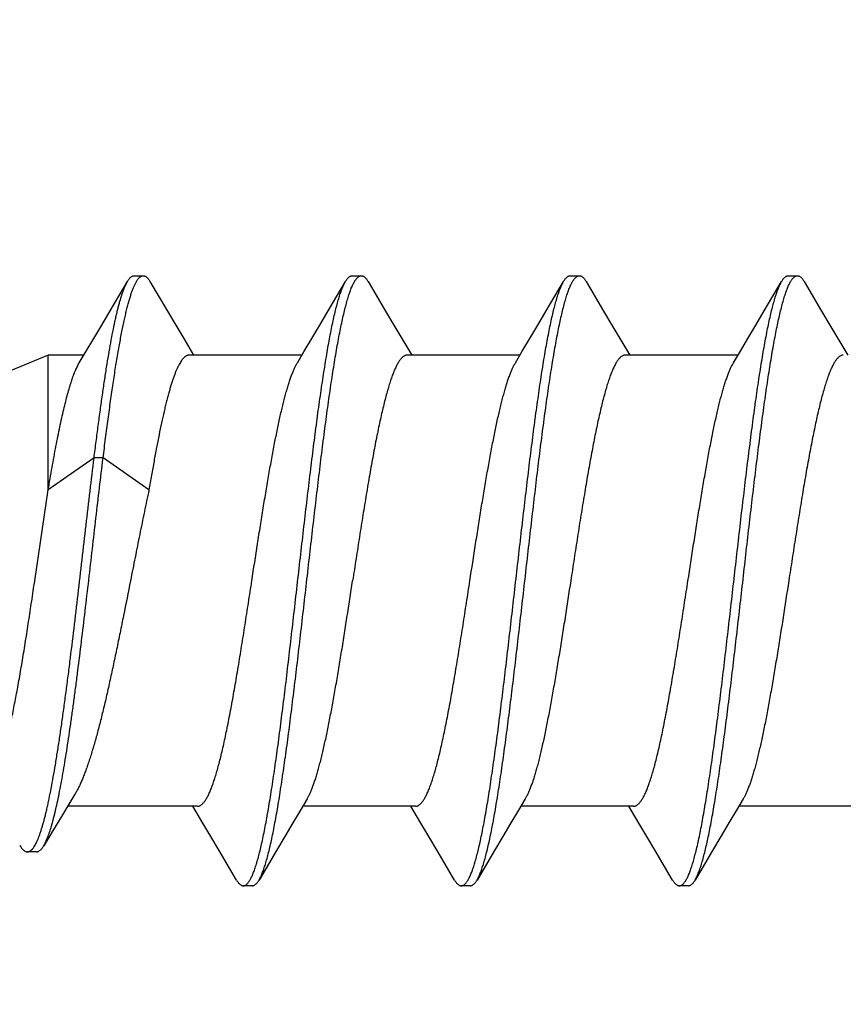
# Model space of a CAD drawing. Header units: feet. Extents: x -114 to 1432, y 355 to 669.
# Tile 103 of 197: x 1246.525 to 1247.037, y 463.925 to 464.537. Entities that reach past the tile are written whole.
import ezdxf

# ---------------------------------------------------------------- set-up
doc = ezdxf.new("R2010")
doc.units = ezdxf.units.FT
doc.header["$MEASUREMENT"] = 0
doc.layers.add('-HARDWARE', color=7, linetype='Continuous')
doc.layers.add('G-ANNO-DIM', color=2, linetype='Continuous')
doc.styles.add('Arial', font='arial.ttf')
doc.dimstyles.new('MS-16A', dxfattribs={"dimscale": 13, "dimtxt": 0.18, "dimasz": 0.18, "dimexe": 0.125, "dimexo": 0.0625, "dimgap": 0.03125, "dimtad": 1, "dimdec": 3, "dimzin": 3, "dimdsep": 46, "dimlunit": 4, "dimtxsty": 'Arial', "dimcen": 0.03125, "dimclrd": 2, "dimclre": 2, "dimclrt": 7, "dimadec": 1, "dimazin": 0, "dimtfac": 1, "dimtdec": 3, "dimtofl": 0, "dimtmove": 0, "dimatfit": 3, "dimfxl": 1, "dimtolj": 1, "dimtzin": 0, "dimarcsym": 0})

# ---------------------------------------------------------------- blocks, each defined once
blk = doc.blocks.new('*D636')
at = {"layer": 'Defpoints', "color": 0, "transparency": 16777216}
for p in [(1248.54362, 504.18809), (1239.0406, 456.18809), (1248.54362, 456.18809)]:
    blk.add_point(p, dxfattribs=at)
at = {"layer": 'G-ANNO-DIM', "color": 2, "lineweight": -2, "transparency": 16777216}
for p, q in [((1247.73112, 504.18809), (1237.4156, 504.18809)), ((1239.0406, 501.84809), (1239.0406, 458.52809)), ((1247.73112, 456.18809), (1237.4156, 456.18809))]:
    blk.add_line(p, q, dxfattribs=at)
at = {"layer": 'G-ANNO-DIM', "color": 2, "transparency": 16777216}
for points in [[(1238.6506, 501.84809), (1239.4306, 501.84809), (1239.0406, 504.18809)], [(1238.6506, 458.52809), (1239.4306, 458.52809), (1239.0406, 456.18809)]]:
    blk.add_solid(points, dxfattribs=at)
at = {"layer": 'G-ANNO-DIM', "color": 7, "transparency": 16777216, "insert": (1237.43961, 480.18809), "char_height": 2.34, "attachment_point": 5, "rotation": 90, "style": 'Arial'}
blk.add_mtext('\\A1;4\'-0"', dxfattribs=at)
blk = doc.blocks.new('2.5IN_LAGSCREW')
at = {"layer": '-HARDWARE', "color": 7}
for p, q in [((1220.07354, 512.07626), (1220.06792, 512.07626)), ((1220.08855, 512.05435), (1220.07773, 512.07268)), ((1220.20913, 512.07626), (1220.20351, 512.07626)), ((1220.22413, 512.05435), (1220.21332, 512.07268)), ((1220.34472, 512.07626), (1220.3391, 512.07626)), ((1220.35972, 512.05435), (1220.34891, 512.07268)), ((1220.48031, 512.07626), (1220.47469, 512.07626)), ((1220.49531, 512.05435), (1220.4845, 512.07268)), ((1220.04276, 512.03719), (1220.03659, 512.02684)), ((1220.17835, 512.03719), (1220.17218, 512.02684)), ((1220.31394, 512.03719), (1220.30777, 512.02684)), ((1220.44953, 512.03719), (1220.44336, 512.02684)), ((1220.10487, 512.02684), (1220.17498, 512.02684)), ((1220.24046, 512.02684), (1220.31057, 512.02684)), ((1220.37605, 512.02684), (1220.44616, 512.02684)), ((1220.51164, 512.02684), (1220.5338, 512.02684)), ((1220.5338, 512.02684), (1220.5983, 512.00012)), ((1220.5338, 511.94298), (1220.5338, 512.02684)), ((1220.47112, 511.94298), (1220.49965, 511.96288)), ((1220.49965, 511.96288), (1220.50527, 511.96288)), ((1220.50527, 511.96288), (1220.5338, 511.94298)), ((1220.54215, 511.8865), (1220.5338, 511.94298)), ((1220.03428, 511.74617), (1220.10439, 511.74617)), ((1220.16648, 511.73578), (1220.17266, 511.74617)), ((1220.16987, 511.74617), (1220.23998, 511.74617)), ((1220.30207, 511.73578), (1220.30825, 511.74617)), ((1220.30546, 511.74617), (1220.37557, 511.74617)), ((1220.43766, 511.73578), (1220.44384, 511.74617)), ((1220.44105, 511.74617), (1220.52176, 511.74617)), ((1220.12069, 511.71869), (1220.13152, 511.70032)), ((1220.25628, 511.71869), (1220.26711, 511.70032)), ((1220.39187, 511.71869), (1220.4027, 511.70032)), ((1220.54111, 511.71784), (1220.54672, 511.71784)), ((1220.13572, 511.69674), (1220.14133, 511.69674)), ((1220.27131, 511.69674), (1220.27692, 511.69674)), ((1220.4069, 511.69674), (1220.41251, 511.69674))]:
    blk.add_line(p, q, dxfattribs=at)
for points in [[(1220.06373, 512.07268), (1220.0529, 512.05431), (1220.04771, 512.04555), (1220.04276, 512.03719)], [(1220.19932, 512.07268), (1220.18849, 512.05431), (1220.1833, 512.04555), (1220.17835, 512.03719)], [(1220.33491, 512.07268), (1220.32408, 512.05431), (1220.31889, 512.04555), (1220.31394, 512.03719)], [(1220.4705, 512.07268), (1220.45967, 512.05431), (1220.45448, 512.04555), (1220.44953, 512.03719)], [(1220.10769, 512.02211), (1220.10341, 512.02927), (1220.09869, 512.03723), (1220.09373, 512.04558), (1220.08855, 512.05435)], [(1220.24328, 512.02211), (1220.239, 512.02927), (1220.23428, 512.03723), (1220.22932, 512.04558), (1220.22413, 512.05435)], [(1220.37887, 512.02211), (1220.37459, 512.02927), (1220.36986, 512.03723), (1220.36491, 512.04558), (1220.35972, 512.05435)], [(1220.51446, 512.02211), (1220.51018, 512.02927), (1220.50545, 512.03723), (1220.5005, 512.04558), (1220.49531, 512.05435)], [(1220.51713, 511.75377), (1220.52033, 511.74852), (1220.5256, 511.73984), (1220.53109, 511.73075), (1220.53657, 511.72162)], [(1220.10157, 511.75089), (1220.10582, 511.74376), (1220.11055, 511.73581), (1220.11551, 511.72745), (1220.12069, 511.71869)], [(1220.23716, 511.75089), (1220.24141, 511.74376), (1220.24614, 511.73581), (1220.2511, 511.72745), (1220.25628, 511.71869)], [(1220.37275, 511.75089), (1220.377, 511.74376), (1220.38173, 511.73581), (1220.38669, 511.72745), (1220.39187, 511.71869)], [(1220.14553, 511.70032), (1220.15634, 511.71866), (1220.16152, 511.72742), (1220.16648, 511.73578)], [(1220.28112, 511.70032), (1220.29193, 511.71866), (1220.29711, 511.72742), (1220.30207, 511.73578)], [(1220.41671, 511.70032), (1220.42752, 511.71866), (1220.4327, 511.72742), (1220.43766, 511.73578)]]:
    blk.add_lwpolyline(points, dxfattribs=at)
for points, knots in [([(1220.06792, 512.07626), (1220.06784, 512.07626), (1220.06766, 512.07625), (1220.0674, 512.07621), (1220.06713, 512.07614), (1220.06678, 512.076), (1220.06633, 512.07576), (1220.0658, 512.07536), (1220.06527, 512.07485), (1220.06475, 512.07423), (1220.06423, 512.0735), (1220.06389, 512.07297), (1220.06373, 512.07268)], [0, 0, 0, 0, 0.045699, 0.091915, 0.13915, 0.18787, 0.29134, 0.405275, 0.531793, 0.672418, 0.828231, 1, 1, 1, 1]), ([(1220.13152, 511.70032), (1220.13135, 511.70062), (1220.13101, 511.70124), (1220.13051, 511.70223), (1220.13001, 511.70332), (1220.12952, 511.70451), (1220.12902, 511.70579), (1220.12853, 511.70717), (1220.12803, 511.70865), (1220.12753, 511.71021), (1220.12704, 511.71188), (1220.12636, 511.71427), (1220.12552, 511.7175), (1220.12453, 511.72164), (1220.12354, 511.72612), (1220.12255, 511.73095), (1220.12156, 511.73611), (1220.12057, 511.74159), (1220.11957, 511.74737), (1220.11858, 511.75345), (1220.11759, 511.75981), (1220.1166, 511.76644), (1220.11525, 511.77578), (1220.11358, 511.788), (1220.1116, 511.80328), (1220.10963, 511.81927), (1220.10765, 511.83582), (1220.10567, 511.8528), (1220.10302, 511.87588), (1220.1004, 511.89906), (1220.09775, 511.92212), (1220.09577, 511.93906), (1220.0938, 511.95555), (1220.09182, 511.97147), (1220.09015, 511.98429), (1220.08881, 511.99416), (1220.08782, 512.00124), (1220.08682, 512.00806), (1220.08583, 512.01463), (1220.08484, 512.02093), (1220.08385, 512.02695), (1220.08286, 512.03266), (1220.08187, 512.03807), (1220.08088, 512.04316), (1220.07988, 512.04791), (1220.07889, 512.05232), (1220.0779, 512.05638), (1220.07706, 512.05954), (1220.07638, 512.06188), (1220.07589, 512.0635), (1220.07539, 512.06503), (1220.0749, 512.06646), (1220.0744, 512.0678), (1220.0739, 512.06904), (1220.07341, 512.07018), (1220.07291, 512.07123), (1220.07242, 512.07218), (1220.07192, 512.07303), (1220.07143, 512.07378), (1220.07093, 512.07444), (1220.07043, 512.07499), (1220.06994, 512.07545), (1220.06944, 512.07581), (1220.06894, 512.07607), (1220.06843, 512.07622), (1220.06809, 512.07626), (1220.06792, 512.07626)], [0, 0, 0, 0, 0.002665, 0.005556, 0.008677, 0.012029, 0.015615, 0.019435, 0.023489, 0.027776, 0.032297, 0.037049, 0.047241, 0.05834, 0.070327, 0.083182, 0.09688, 0.111395, 0.126699, 0.142762, 0.159551, 0.177033, 0.195172, 0.233269, 0.273528, 0.315616, 0.359183, 0.403864, 0.449287, 0.540835, 0.586194, 0.630769, 0.674188, 0.716089, 0.756123, 0.775336, 0.793959, 0.811954, 0.829284, 0.845914, 0.86181, 0.87694, 0.891275, 0.904787, 0.917449, 0.92924, 0.940138, 0.950126, 0.954774, 0.959191, 0.963374, 0.967323, 0.971039, 0.97452, 0.977769, 0.980787, 0.983576, 0.986141, 0.988487, 0.990622, 0.992557, 0.994308, 0.995894, 0.997345, 0.998699, 1, 1, 1, 1]), ([(1220.07773, 512.07268), (1220.07757, 512.07297), (1220.07724, 512.0735), (1220.07671, 512.07423), (1220.07619, 512.07485), (1220.07566, 512.07536), (1220.07514, 512.07576), (1220.07469, 512.076), (1220.07433, 512.07614), (1220.07407, 512.07621), (1220.0738, 512.07625), (1220.07363, 512.07626), (1220.07354, 512.07626)], [0, 0, 0, 0, 0.171767, 0.327582, 0.468206, 0.594725, 0.708661, 0.812129, 0.86085, 0.908085, 0.954301, 1, 1, 1, 1]), ([(1220.14133, 511.69674), (1220.14117, 511.69674), (1220.14083, 511.69678), (1220.14032, 511.69694), (1220.13982, 511.69719), (1220.13932, 511.69755), (1220.13882, 511.69801), (1220.13833, 511.69856), (1220.13783, 511.69922), (1220.13734, 511.69997), (1220.13684, 511.70082), (1220.13634, 511.70177), (1220.13585, 511.70282), (1220.13535, 511.70397), (1220.13486, 511.70521), (1220.13436, 511.70654), (1220.13387, 511.70798), (1220.13337, 511.7095), (1220.13287, 511.71112), (1220.1322, 511.71346), (1220.13135, 511.71662), (1220.13036, 511.72068), (1220.12937, 511.72509), (1220.12838, 511.72985), (1220.12739, 511.73493), (1220.1264, 511.74034), (1220.12541, 511.74606), (1220.12442, 511.75207), (1220.12343, 511.75837), (1220.12243, 511.76494), (1220.12144, 511.77177), (1220.12045, 511.77884), (1220.11911, 511.78871), (1220.11744, 511.80154), (1220.11546, 511.81745), (1220.11348, 511.83395), (1220.1115, 511.85089), (1220.10886, 511.87395), (1220.10623, 511.89712), (1220.10359, 511.9202), (1220.10161, 511.93718), (1220.09963, 511.95374), (1220.09765, 511.96972), (1220.09568, 511.985), (1220.094, 511.99723), (1220.09266, 512.00656), (1220.09167, 512.01319), (1220.09068, 512.01955), (1220.08968, 512.02563), (1220.08869, 512.03141), (1220.0877, 512.03689), (1220.08671, 512.04205), (1220.08572, 512.04688), (1220.08473, 512.05137), (1220.08374, 512.05551), (1220.0829, 512.05873), (1220.08222, 512.06113), (1220.08172, 512.06279), (1220.08123, 512.06436), (1220.08073, 512.06583), (1220.08023, 512.06721), (1220.07974, 512.06849), (1220.07924, 512.06968), (1220.07875, 512.07077), (1220.07825, 512.07177), (1220.07791, 512.07239), (1220.07773, 512.07268)], [0, 0, 0, 0, 0.001301, 0.002655, 0.004106, 0.005692, 0.007443, 0.009378, 0.011513, 0.013859, 0.016424, 0.019213, 0.022231, 0.02548, 0.028961, 0.032677, 0.036626, 0.040809, 0.045226, 0.049874, 0.059862, 0.07076, 0.082551, 0.095213, 0.108725, 0.12306, 0.13819, 0.154086, 0.170716, 0.188046, 0.206041, 0.224664, 0.243877, 0.283911, 0.325812, 0.369231, 0.413806, 0.459165, 0.550713, 0.596136, 0.640817, 0.684384, 0.726472, 0.766731, 0.804828, 0.822967, 0.840449, 0.857238, 0.873301, 0.888605, 0.90312, 0.916818, 0.929673, 0.94166, 0.952759, 0.962951, 0.967703, 0.972224, 0.976511, 0.980565, 0.984385, 0.987971, 0.991323, 0.994444, 0.997335, 1, 1, 1, 1]), ([(1220.20351, 512.07626), (1220.20343, 512.07626), (1220.20325, 512.07625), (1220.20299, 512.07621), (1220.20272, 512.07614), (1220.20236, 512.076), (1220.20191, 512.07576), (1220.20139, 512.07536), (1220.20086, 512.07485), (1220.20034, 512.07423), (1220.19982, 512.0735), (1220.19948, 512.07297), (1220.19932, 512.07268)], [0, 0, 0, 0, 0.045699, 0.091915, 0.13915, 0.187871, 0.29134, 0.405275, 0.531794, 0.672418, 0.828232, 1, 1, 1, 1]), ([(1220.26711, 511.70032), (1220.26694, 511.70062), (1220.26659, 511.70124), (1220.2661, 511.70223), (1220.2656, 511.70332), (1220.26511, 511.70451), (1220.26461, 511.70579), (1220.26412, 511.70717), (1220.26362, 511.70865), (1220.26312, 511.71021), (1220.26263, 511.71188), (1220.26195, 511.71427), (1220.26111, 511.7175), (1220.26012, 511.72164), (1220.25913, 511.72612), (1220.25814, 511.73095), (1220.25715, 511.73611), (1220.25615, 511.74159), (1220.25516, 511.74737), (1220.25417, 511.75345), (1220.25318, 511.75981), (1220.25219, 511.76644), (1220.25084, 511.77578), (1220.24917, 511.788), (1220.24719, 511.80328), (1220.24522, 511.81927), (1220.24324, 511.83582), (1220.24126, 511.8528), (1220.23861, 511.87588), (1220.23599, 511.89906), (1220.23334, 511.92212), (1220.23136, 511.93906), (1220.22939, 511.95555), (1220.22741, 511.97147), (1220.22574, 511.98429), (1220.2244, 511.99416), (1220.22341, 512.00124), (1220.22241, 512.00806), (1220.22142, 512.01463), (1220.22043, 512.02093), (1220.21944, 512.02695), (1220.21845, 512.03266), (1220.21746, 512.03807), (1220.21646, 512.04316), (1220.21547, 512.04791), (1220.21448, 512.05232), (1220.21349, 512.05638), (1220.21265, 512.05954), (1220.21197, 512.06188), (1220.21148, 512.0635), (1220.21098, 512.06503), (1220.21049, 512.06646), (1220.20999, 512.0678), (1220.20949, 512.06904), (1220.209, 512.07018), (1220.2085, 512.07123), (1220.20801, 512.07218), (1220.20751, 512.07303), (1220.20702, 512.07378), (1220.20652, 512.07444), (1220.20602, 512.07499), (1220.20553, 512.07545), (1220.20503, 512.07581), (1220.20453, 512.07607), (1220.20402, 512.07622), (1220.20368, 512.07626), (1220.20351, 512.07626)], [0, 0, 0, 0, 0.002665, 0.005556, 0.008677, 0.012029, 0.015615, 0.019435, 0.023489, 0.027776, 0.032297, 0.037049, 0.047241, 0.05834, 0.070327, 0.083182, 0.09688, 0.111395, 0.126699, 0.142762, 0.159551, 0.177033, 0.195172, 0.233269, 0.273528, 0.315616, 0.359183, 0.403864, 0.449287, 0.540835, 0.586194, 0.630769, 0.674188, 0.716089, 0.756123, 0.775336, 0.793959, 0.811954, 0.829284, 0.845914, 0.86181, 0.87694, 0.891275, 0.904787, 0.917449, 0.92924, 0.940138, 0.950126, 0.954774, 0.959191, 0.963374, 0.967323, 0.971039, 0.97452, 0.977769, 0.980787, 0.983576, 0.986141, 0.988487, 0.990622, 0.992557, 0.994308, 0.995894, 0.997345, 0.998699, 1, 1, 1, 1]), ([(1220.21332, 512.07268), (1220.21316, 512.07297), (1220.21283, 512.0735), (1220.2123, 512.07423), (1220.21178, 512.07485), (1220.21125, 512.07536), (1220.21073, 512.07576), (1220.21028, 512.076), (1220.20992, 512.07614), (1220.20966, 512.07621), (1220.20939, 512.07625), (1220.20922, 512.07626), (1220.20913, 512.07626)], [0, 0, 0, 0, 0.171768, 0.327582, 0.468207, 0.594726, 0.70866, 0.81213, 0.86085, 0.908085, 0.954301, 1, 1, 1, 1]), ([(1220.27692, 511.69674), (1220.27676, 511.69674), (1220.27642, 511.69678), (1220.27591, 511.69694), (1220.27541, 511.69719), (1220.27491, 511.69755), (1220.27441, 511.69801), (1220.27392, 511.69856), (1220.27342, 511.69922), (1220.27293, 511.69997), (1220.27243, 511.70082), (1220.27193, 511.70177), (1220.27144, 511.70282), (1220.27094, 511.70397), (1220.27045, 511.70521), (1220.26995, 511.70654), (1220.26946, 511.70798), (1220.26896, 511.7095), (1220.26846, 511.71112), (1220.26779, 511.71346), (1220.26694, 511.71662), (1220.26595, 511.72068), (1220.26496, 511.72509), (1220.26397, 511.72985), (1220.26298, 511.73493), (1220.26199, 511.74034), (1220.261, 511.74606), (1220.26001, 511.75207), (1220.25901, 511.75837), (1220.25802, 511.76494), (1220.25703, 511.77177), (1220.25604, 511.77884), (1220.2547, 511.78871), (1220.25303, 511.80154), (1220.25105, 511.81745), (1220.24907, 511.83395), (1220.24709, 511.85089), (1220.24445, 511.87395), (1220.24182, 511.89712), (1220.23918, 511.9202), (1220.2372, 511.93718), (1220.23522, 511.95374), (1220.23324, 511.96972), (1220.23127, 511.985), (1220.22959, 511.99723), (1220.22825, 512.00656), (1220.22726, 512.01319), (1220.22626, 512.01955), (1220.22527, 512.02563), (1220.22428, 512.03141), (1220.22329, 512.03689), (1220.2223, 512.04205), (1220.22131, 512.04688), (1220.22032, 512.05137), (1220.21933, 512.05551), (1220.21849, 512.05873), (1220.21781, 512.06113), (1220.21731, 512.06279), (1220.21682, 512.06436), (1220.21632, 512.06583), (1220.21582, 512.06721), (1220.21533, 512.06849), (1220.21483, 512.06968), (1220.21434, 512.07077), (1220.21384, 512.07177), (1220.2135, 512.07239), (1220.21332, 512.07268)], [0, 0, 0, 0, 0.001301, 0.002655, 0.004106, 0.005692, 0.007443, 0.009378, 0.011513, 0.013859, 0.016424, 0.019213, 0.022231, 0.02548, 0.028961, 0.032677, 0.036626, 0.040809, 0.045226, 0.049874, 0.059862, 0.07076, 0.082551, 0.095213, 0.108725, 0.12306, 0.13819, 0.154086, 0.170716, 0.188046, 0.206041, 0.224664, 0.243877, 0.283911, 0.325812, 0.369231, 0.413806, 0.459165, 0.550713, 0.596136, 0.640817, 0.684384, 0.726472, 0.766731, 0.804828, 0.822967, 0.840449, 0.857238, 0.873301, 0.888605, 0.90312, 0.916818, 0.929673, 0.94166, 0.952759, 0.962951, 0.967703, 0.972224, 0.976511, 0.980565, 0.984385, 0.987971, 0.991323, 0.994444, 0.997335, 1, 1, 1, 1]), ([(1220.3391, 512.07626), (1220.33902, 512.07626), (1220.33884, 512.07625), (1220.33858, 512.07621), (1220.33831, 512.07614), (1220.33795, 512.076), (1220.3375, 512.07576), (1220.33698, 512.07536), (1220.33645, 512.07485), (1220.33593, 512.07423), (1220.33541, 512.0735), (1220.33507, 512.07297), (1220.33491, 512.07268)], [0, 0, 0, 0, 0.045699, 0.091916, 0.13915, 0.187871, 0.291339, 0.405276, 0.531793, 0.672419, 0.828233, 1, 1, 1, 1]), ([(1220.4027, 511.70032), (1220.40253, 511.70062), (1220.40218, 511.70124), (1220.40169, 511.70223), (1220.40119, 511.70332), (1220.4007, 511.70451), (1220.4002, 511.70579), (1220.39971, 511.70717), (1220.39921, 511.70865), (1220.39871, 511.71021), (1220.39822, 511.71188), (1220.39754, 511.71427), (1220.3967, 511.7175), (1220.39571, 511.72164), (1220.39472, 511.72612), (1220.39373, 511.73095), (1220.39274, 511.73611), (1220.39174, 511.74159), (1220.39075, 511.74737), (1220.38976, 511.75345), (1220.38877, 511.75981), (1220.38778, 511.76644), (1220.38643, 511.77578), (1220.38476, 511.788), (1220.38278, 511.80328), (1220.38081, 511.81927), (1220.37883, 511.83582), (1220.37685, 511.8528), (1220.3742, 511.87588), (1220.37158, 511.89906), (1220.36893, 511.92212), (1220.36695, 511.93906), (1220.36498, 511.95555), (1220.363, 511.97147), (1220.36133, 511.98429), (1220.35999, 511.99416), (1220.359, 512.00124), (1220.358, 512.00806), (1220.35701, 512.01463), (1220.35602, 512.02093), (1220.35503, 512.02695), (1220.35404, 512.03266), (1220.35305, 512.03807), (1220.35205, 512.04316), (1220.35106, 512.04791), (1220.35007, 512.05232), (1220.34908, 512.05638), (1220.34824, 512.05954), (1220.34756, 512.06188), (1220.34707, 512.0635), (1220.34657, 512.06503), (1220.34607, 512.06646), (1220.34558, 512.0678), (1220.34508, 512.06904), (1220.34459, 512.07018), (1220.34409, 512.07123), (1220.3436, 512.07218), (1220.3431, 512.07303), (1220.34261, 512.07378), (1220.34211, 512.07444), (1220.34161, 512.07499), (1220.34112, 512.07545), (1220.34062, 512.07581), (1220.34012, 512.07607), (1220.33961, 512.07622), (1220.33927, 512.07626), (1220.3391, 512.07626)], [0, 0, 0, 0, 0.002665, 0.005556, 0.008677, 0.012029, 0.015615, 0.019435, 0.023489, 0.027776, 0.032297, 0.037049, 0.047241, 0.05834, 0.070327, 0.083182, 0.09688, 0.111395, 0.126699, 0.142762, 0.159551, 0.177033, 0.195172, 0.233269, 0.273528, 0.315616, 0.359183, 0.403864, 0.449287, 0.540835, 0.586194, 0.630769, 0.674188, 0.716089, 0.756123, 0.775336, 0.793959, 0.811954, 0.829284, 0.845914, 0.86181, 0.87694, 0.891275, 0.904787, 0.917449, 0.92924, 0.940138, 0.950126, 0.954774, 0.959191, 0.963374, 0.967323, 0.971039, 0.97452, 0.977769, 0.980787, 0.983576, 0.986141, 0.988487, 0.990622, 0.992557, 0.994308, 0.995894, 0.997345, 0.998699, 1, 1, 1, 1]), ([(1220.34891, 512.07268), (1220.34875, 512.07297), (1220.34841, 512.0735), (1220.34789, 512.07423), (1220.34737, 512.07485), (1220.34684, 512.07536), (1220.34632, 512.07576), (1220.34579, 512.07605), (1220.34534, 512.07619), (1220.34498, 512.07625), (1220.3448, 512.07626), (1220.34472, 512.07626)], [0, 0, 0, 0, 0.171787, 0.327618, 0.46826, 0.594791, 0.70874, 0.812221, 0.908074, 0.954296, 1, 1, 1, 1]), ([(1220.41251, 511.69674), (1220.41235, 511.69674), (1220.412, 511.69678), (1220.4115, 511.69694), (1220.411, 511.69719), (1220.4105, 511.69755), (1220.41, 511.69801), (1220.40951, 511.69856), (1220.40901, 511.69922), (1220.40851, 511.69997), (1220.40802, 511.70082), (1220.40752, 511.70177), (1220.40703, 511.70282), (1220.40653, 511.70397), (1220.40604, 511.70521), (1220.40554, 511.70654), (1220.40504, 511.70798), (1220.40455, 511.7095), (1220.40405, 511.71112), (1220.40337, 511.71346), (1220.40253, 511.71662), (1220.40154, 511.72068), (1220.40055, 511.72509), (1220.39956, 511.72985), (1220.39857, 511.73493), (1220.39758, 511.74034), (1220.39659, 511.74606), (1220.3956, 511.75207), (1220.3946, 511.75837), (1220.39361, 511.76494), (1220.39262, 511.77177), (1220.39163, 511.77884), (1220.39029, 511.78871), (1220.38862, 511.80154), (1220.38664, 511.81745), (1220.38466, 511.83395), (1220.38268, 511.85089), (1220.38004, 511.87395), (1220.37741, 511.89712), (1220.37477, 511.9202), (1220.37279, 511.93718), (1220.37081, 511.95374), (1220.36883, 511.96972), (1220.36686, 511.985), (1220.36518, 511.99723), (1220.36384, 512.00656), (1220.36285, 512.01319), (1220.36185, 512.01955), (1220.36086, 512.02563), (1220.35987, 512.03141), (1220.35888, 512.03689), (1220.35789, 512.04205), (1220.3569, 512.04688), (1220.35591, 512.05137), (1220.35492, 512.05551), (1220.35408, 512.05873), (1220.3534, 512.06113), (1220.3529, 512.06279), (1220.35241, 512.06436), (1220.35191, 512.06583), (1220.35141, 512.06721), (1220.35092, 512.06849), (1220.35042, 512.06968), (1220.34993, 512.07077), (1220.34943, 512.07177), (1220.34909, 512.07239), (1220.34891, 512.07268)], [0, 0, 0, 0, 0.001301, 0.002655, 0.004106, 0.005692, 0.007443, 0.009378, 0.011513, 0.013859, 0.016424, 0.019213, 0.022231, 0.02548, 0.028961, 0.032677, 0.036626, 0.040809, 0.045226, 0.049874, 0.059862, 0.07076, 0.082551, 0.095213, 0.108725, 0.12306, 0.13819, 0.154086, 0.170716, 0.188046, 0.206041, 0.224664, 0.243877, 0.283911, 0.325812, 0.369231, 0.413806, 0.459165, 0.550713, 0.596136, 0.640817, 0.684384, 0.726472, 0.766731, 0.804828, 0.822967, 0.840449, 0.857238, 0.873301, 0.888605, 0.90312, 0.916818, 0.929673, 0.94166, 0.952759, 0.962951, 0.967703, 0.972224, 0.976511, 0.980565, 0.984385, 0.987971, 0.991323, 0.994444, 0.997335, 1, 1, 1, 1]), ([(1220.47469, 512.07626), (1220.47461, 512.07626), (1220.47443, 512.07625), (1220.47417, 512.07621), (1220.4739, 512.07614), (1220.47354, 512.076), (1220.47309, 512.07576), (1220.47257, 512.07536), (1220.47204, 512.07485), (1220.47152, 512.07423), (1220.471, 512.0735), (1220.47066, 512.07297), (1220.4705, 512.07268)], [0, 0, 0, 0, 0.045699, 0.091916, 0.13915, 0.18787, 0.29134, 0.405275, 0.531793, 0.672419, 0.828232, 1, 1, 1, 1]), ([(1220.49965, 511.96288), (1220.49914, 511.96699), (1220.49812, 511.97507), (1220.49657, 511.98693), (1220.49501, 511.99827), (1220.49346, 512.00903), (1220.49191, 512.01914), (1220.49059, 512.02715), (1220.48953, 512.03319), (1220.48875, 512.03744), (1220.48797, 512.04149), (1220.48719, 512.04534), (1220.48641, 512.04898), (1220.48564, 512.05241), (1220.48486, 512.05563), (1220.48408, 512.05862), (1220.4833, 512.06139), (1220.48253, 512.06393), (1220.48175, 512.06624), (1220.48109, 512.06802), (1220.48055, 512.06931), (1220.48016, 512.0702), (1220.47977, 512.07103), (1220.47939, 512.0718), (1220.479, 512.07251), (1220.47861, 512.07316), (1220.47822, 512.07374), (1220.47783, 512.07427), (1220.47744, 512.07474), (1220.47705, 512.07514), (1220.47666, 512.07548), (1220.47627, 512.07577), (1220.47588, 512.07598), (1220.47548, 512.07614), (1220.47509, 512.07624), (1220.47482, 512.07626), (1220.47469, 512.07626)], [0, 0, 0, 0, 0.105609, 0.207317, 0.304607, 0.396982, 0.483977, 0.565156, 0.603438, 0.64012, 0.675156, 0.708506, 0.740132, 0.769999, 0.798074, 0.82433, 0.848744, 0.871298, 0.891979, 0.910782, 0.919481, 0.927714, 0.935484, 0.942794, 0.94965, 0.956059, 0.962032, 0.96758, 0.972719, 0.977471, 0.981864, 0.985931, 0.989717, 0.993278, 0.99668, 1, 1, 1, 1]), ([(1220.4845, 512.07268), (1220.48434, 512.07297), (1220.484, 512.0735), (1220.48348, 512.07423), (1220.48296, 512.07485), (1220.48243, 512.07536), (1220.48191, 512.07576), (1220.48146, 512.076), (1220.4811, 512.07614), (1220.48083, 512.07621), (1220.48057, 512.07625), (1220.48039, 512.07626), (1220.48031, 512.07626)], [0, 0, 0, 0, 0.171767, 0.327582, 0.468206, 0.594724, 0.708661, 0.812129, 0.86085, 0.908084, 0.954301, 1, 1, 1, 1]), ([(1220.50527, 511.96288), (1220.50484, 511.96631), (1220.50399, 511.97307), (1220.50269, 511.98305), (1220.5014, 511.99268), (1220.5001, 512.00192), (1220.49881, 512.01075), (1220.49752, 512.01913), (1220.49622, 512.02702), (1220.49493, 512.03441), (1220.49364, 512.04127), (1220.49254, 512.04663), (1220.49166, 512.05064), (1220.49101, 512.05342), (1220.49036, 512.05606), (1220.48971, 512.05854), (1220.48907, 512.06087), (1220.48842, 512.06303), (1220.48777, 512.06504), (1220.48713, 512.06689), (1220.48648, 512.06858), (1220.48583, 512.0701), (1220.48519, 512.07146), (1220.48473, 512.07229), (1220.4845, 512.07268)], [0, 0, 0, 0, 0.092627, 0.182482, 0.269247, 0.352615, 0.432295, 0.508009, 0.579493, 0.646505, 0.708819, 0.766231, 0.793041, 0.818561, 0.842771, 0.865655, 0.8872, 0.907393, 0.926227, 0.943696, 0.959799, 0.974542, 0.987935, 1, 1, 1, 1]), ([(1220.03939, 512.02684), (1220.03957, 512.02684), (1220.03993, 512.02681), (1220.04046, 512.02668), (1220.041, 512.02646), (1220.04153, 512.02616), (1220.04206, 512.02578), (1220.04259, 512.02531), (1220.04312, 512.02476), (1220.04365, 512.02413), (1220.04418, 512.02341), (1220.04471, 512.02262), (1220.04523, 512.02174), (1220.04576, 512.02078), (1220.04629, 512.01973), (1220.04682, 512.01861), (1220.04735, 512.01741), (1220.04788, 512.01613), (1220.04841, 512.01478), (1220.04913, 512.01282), (1220.05003, 512.01018), (1220.05108, 512.00679), (1220.05214, 512.0031), (1220.05319, 511.99914), (1220.05425, 511.9949), (1220.05531, 511.99041), (1220.05636, 511.98566), (1220.05742, 511.98067), (1220.05848, 511.97546), (1220.05954, 511.97004), (1220.06059, 511.96441), (1220.06165, 511.95859), (1220.06308, 511.95051), (1220.06486, 511.94004), (1220.06696, 511.92711), (1220.06907, 511.91379), (1220.07118, 511.90021), (1220.07258, 511.89109), (1220.07329, 511.8865)], [0, 0, 0, 0, 0.003625, 0.007342, 0.011232, 0.015371, 0.019817, 0.02462, 0.029816, 0.035434, 0.041496, 0.048019, 0.055015, 0.062492, 0.070456, 0.078913, 0.087863, 0.097308, 0.107248, 0.117681, 0.140014, 0.164281, 0.190444, 0.218455, 0.24826, 0.279799, 0.313003, 0.347801, 0.384116, 0.421866, 0.460965, 0.501325, 0.542853, 0.629022, 0.718672, 0.810966, 0.905036, 1, 1, 1, 1]), ([(1220.13597, 511.8865), (1220.1348, 511.89413), (1220.13305, 511.90551), (1220.13068, 511.92057), (1220.12892, 511.93156), (1220.12716, 511.94226), (1220.1254, 511.95258), (1220.12364, 511.96246), (1220.12188, 511.97183), (1220.12039, 511.97929), (1220.1192, 511.98496), (1220.11831, 511.98896), (1220.11743, 511.9928), (1220.11655, 511.99646), (1220.11567, 511.99993), (1220.11478, 512.00322), (1220.1139, 512.0063), (1220.11302, 512.00919), (1220.11214, 512.01187), (1220.11126, 512.01435), (1220.11038, 512.0166), (1220.1095, 512.01864), (1220.10862, 512.02047), (1220.108, 512.02159), (1220.10769, 512.02211)], [0, 0, 0, 0, 0.166713, 0.248705, 0.329069, 0.407282, 0.482834, 0.555238, 0.624027, 0.688765, 0.719486, 0.749045, 0.777396, 0.804498, 0.830311, 0.854798, 0.877927, 0.899668, 0.919997, 0.938894, 0.956344, 0.972342, 0.986889, 1, 1, 1, 1]), ([(1220.17498, 512.02684), (1220.17516, 512.02684), (1220.17552, 512.02681), (1220.17605, 512.02668), (1220.17659, 512.02646), (1220.17712, 512.02616), (1220.17765, 512.02578), (1220.17818, 512.02531), (1220.17871, 512.02476), (1220.17924, 512.02413), (1220.17977, 512.02341), (1220.1803, 512.02262), (1220.18082, 512.02174), (1220.18135, 512.02078), (1220.18188, 512.01973), (1220.18241, 512.01861), (1220.18294, 512.01741), (1220.18347, 512.01613), (1220.184, 512.01478), (1220.18472, 512.01282), (1220.18562, 512.01018), (1220.18667, 512.00679), (1220.18773, 512.0031), (1220.18878, 511.99914), (1220.18984, 511.9949), (1220.1909, 511.99041), (1220.19195, 511.98566), (1220.19301, 511.98067), (1220.19407, 511.97546), (1220.19513, 511.97004), (1220.19618, 511.96441), (1220.19724, 511.95859), (1220.19867, 511.95051), (1220.20044, 511.94004), (1220.20255, 511.92711), (1220.20466, 511.91379), (1220.20677, 511.90021), (1220.20817, 511.89109), (1220.20888, 511.8865)], [0, 0, 0, 0, 0.003625, 0.007342, 0.011232, 0.015371, 0.019817, 0.02462, 0.029816, 0.035434, 0.041496, 0.048019, 0.055015, 0.062492, 0.070456, 0.078913, 0.087863, 0.097308, 0.107248, 0.117681, 0.140014, 0.164281, 0.190444, 0.218455, 0.24826, 0.279799, 0.313003, 0.347801, 0.384116, 0.421866, 0.460965, 0.501325, 0.542853, 0.629022, 0.718672, 0.810966, 0.905036, 1, 1, 1, 1]), ([(1220.27156, 511.8865), (1220.27039, 511.89413), (1220.26864, 511.90551), (1220.26627, 511.92057), (1220.26451, 511.93156), (1220.26275, 511.94226), (1220.26099, 511.95258), (1220.25923, 511.96246), (1220.25747, 511.97183), (1220.25598, 511.97929), (1220.25478, 511.98496), (1220.2539, 511.98896), (1220.25302, 511.9928), (1220.25214, 511.99646), (1220.25126, 511.99993), (1220.25037, 512.00322), (1220.24949, 512.0063), (1220.24861, 512.00919), (1220.24773, 512.01187), (1220.24685, 512.01435), (1220.24597, 512.0166), (1220.24509, 512.01864), (1220.24421, 512.02047), (1220.24359, 512.02159), (1220.24328, 512.02211)], [0, 0, 0, 0, 0.166713, 0.248705, 0.329069, 0.407282, 0.482834, 0.555238, 0.624027, 0.688765, 0.719486, 0.749045, 0.777396, 0.804498, 0.830311, 0.854798, 0.877927, 0.899668, 0.919997, 0.938894, 0.956344, 0.972342, 0.986889, 1, 1, 1, 1]), ([(1220.31057, 512.02684), (1220.31075, 512.02684), (1220.31111, 512.02681), (1220.31164, 512.02668), (1220.31218, 512.02646), (1220.31271, 512.02616), (1220.31324, 512.02578), (1220.31377, 512.02531), (1220.3143, 512.02476), (1220.31483, 512.02413), (1220.31536, 512.02341), (1220.31588, 512.02262), (1220.31641, 512.02174), (1220.31694, 512.02078), (1220.31747, 512.01973), (1220.318, 512.01861), (1220.31853, 512.01741), (1220.31906, 512.01613), (1220.31959, 512.01478), (1220.32031, 512.01282), (1220.32121, 512.01018), (1220.32226, 512.00679), (1220.32332, 512.0031), (1220.32437, 511.99914), (1220.32543, 511.9949), (1220.32649, 511.99041), (1220.32754, 511.98566), (1220.3286, 511.98067), (1220.32966, 511.97546), (1220.33071, 511.97004), (1220.33177, 511.96441), (1220.33283, 511.95859), (1220.33426, 511.95051), (1220.33603, 511.94004), (1220.33814, 511.92711), (1220.34025, 511.91379), (1220.34236, 511.90021), (1220.34376, 511.89109), (1220.34447, 511.8865)], [0, 0, 0, 0, 0.003625, 0.007342, 0.011232, 0.015371, 0.019817, 0.02462, 0.029816, 0.035434, 0.041496, 0.048019, 0.055015, 0.062492, 0.070456, 0.078913, 0.087863, 0.097308, 0.107248, 0.117681, 0.140014, 0.164281, 0.190444, 0.218455, 0.24826, 0.279799, 0.313003, 0.347801, 0.384116, 0.421866, 0.460966, 0.501325, 0.542853, 0.629022, 0.718672, 0.810966, 0.905036, 1, 1, 1, 1]), ([(1220.40715, 511.8865), (1220.40598, 511.89413), (1220.40423, 511.90551), (1220.40186, 511.92057), (1220.4001, 511.93156), (1220.39834, 511.94226), (1220.39658, 511.95258), (1220.39482, 511.96246), (1220.39306, 511.97183), (1220.39157, 511.97929), (1220.39037, 511.98496), (1220.38949, 511.98896), (1220.38861, 511.9928), (1220.38773, 511.99646), (1220.38685, 511.99993), (1220.38596, 512.00322), (1220.38508, 512.0063), (1220.3842, 512.00919), (1220.38332, 512.01187), (1220.38244, 512.01435), (1220.38156, 512.0166), (1220.38068, 512.01864), (1220.3798, 512.02047), (1220.37918, 512.02159), (1220.37887, 512.02211)], [0, 0, 0, 0, 0.166713, 0.248705, 0.329069, 0.407282, 0.482834, 0.555238, 0.624027, 0.688765, 0.719486, 0.749045, 0.777396, 0.804498, 0.830311, 0.854798, 0.877927, 0.899668, 0.919997, 0.938894, 0.956344, 0.972342, 0.986889, 1, 1, 1, 1]), ([(1220.44616, 512.02684), (1220.44629, 512.02684), (1220.44655, 512.02682), (1220.44694, 512.02675), (1220.44734, 512.02664), (1220.44773, 512.02647), (1220.44812, 512.02627), (1220.44865, 512.02592), (1220.44917, 512.02548), (1220.44968, 512.02498), (1220.45007, 512.02455), (1220.45046, 512.02407), (1220.45099, 512.02335), (1220.45166, 512.02233), (1220.45244, 512.02097), (1220.45321, 512.01944), (1220.45399, 512.01773), (1220.45477, 512.01585), (1220.45555, 512.0138), (1220.45632, 512.01158), (1220.4571, 512.00921), (1220.45788, 512.00667), (1220.45866, 512.00397), (1220.45944, 512.00112), (1220.46022, 511.99813), (1220.46099, 511.99498), (1220.46205, 511.99052), (1220.46337, 511.9846), (1220.46492, 511.97712), (1220.46648, 511.96917), (1220.46803, 511.96078), (1220.46959, 511.95201), (1220.47061, 511.94603), (1220.47112, 511.94298)], [0, 0, 0, 0, 0.004371, 0.008802, 0.01335, 0.018068, 0.023003, 0.028196, 0.039485, 0.04564, 0.052163, 0.059068, 0.06637, 0.082203, 0.099727, 0.11898, 0.139984, 0.162747, 0.187268, 0.213536, 0.241535, 0.271245, 0.302638, 0.335684, 0.37035, 0.406597, 0.444386, 0.524412, 0.610051, 0.70089, 0.796482, 0.896352, 1, 1, 1, 1]), ([(1220.5338, 511.94298), (1220.5334, 511.94535), (1220.53261, 511.95002), (1220.5314, 511.95692), (1220.53019, 511.9636), (1220.52899, 511.97003), (1220.52778, 511.97621), (1220.52658, 511.9821), (1220.52537, 511.98769), (1220.52417, 511.99297), (1220.52296, 511.99791), (1220.52176, 512.0025), (1220.52073, 512.0061), (1220.51991, 512.00879), (1220.51931, 512.01067), (1220.5187, 512.01245), (1220.5181, 512.01413), (1220.5175, 512.01571), (1220.51689, 512.01719), (1220.51629, 512.01857), (1220.51569, 512.01985), (1220.51508, 512.02102), (1220.51467, 512.02176), (1220.51446, 512.02211)], [0, 0, 0, 0, 0.088179, 0.173956, 0.257066, 0.337264, 0.414308, 0.487973, 0.558043, 0.624318, 0.686611, 0.744756, 0.798601, 0.823872, 0.848022, 0.87104, 0.892917, 0.913645, 0.933219, 0.951637, 0.968902, 0.985019, 1, 1, 1, 1]), ([(1220.53657, 511.72162), (1220.53636, 511.72198), (1220.53594, 511.72273), (1220.53533, 511.72395), (1220.53473, 511.72529), (1220.53413, 511.72676), (1220.53353, 511.72837), (1220.53293, 511.73009), (1220.53233, 511.73195), (1220.53173, 511.73393), (1220.53113, 511.73603), (1220.53053, 511.73825), (1220.52994, 511.74059), (1220.52913, 511.74393), (1220.52812, 511.74839), (1220.52694, 511.75408), (1220.52577, 511.76018), (1220.52459, 511.76669), (1220.52343, 511.77358), (1220.52226, 511.78082), (1220.5211, 511.7884), (1220.51994, 511.7963), (1220.51878, 511.80448), (1220.51763, 511.81293), (1220.51648, 511.82161), (1220.51494, 511.8336), (1220.51303, 511.84898), (1220.51078, 511.8678), (1220.50853, 511.88696), (1220.5063, 511.90622), (1220.50409, 511.9254), (1220.50188, 511.94427), (1220.5004, 511.95673), (1220.49965, 511.96288)], [0, 0, 0, 0, 0.005063, 0.010601, 0.016623, 0.023131, 0.030127, 0.03761, 0.045578, 0.054028, 0.062956, 0.072357, 0.082225, 0.092553, 0.114564, 0.138329, 0.163777, 0.190836, 0.219425, 0.249458, 0.280847, 0.3135, 0.34732, 0.382208, 0.418065, 0.454786, 0.530401, 0.608202, 0.687326, 0.766911, 0.846102, 0.924067, 1, 1, 1, 1]), ([(1220.54672, 511.71784), (1220.54661, 511.71784), (1220.54638, 511.71786), (1220.54603, 511.71792), (1220.54569, 511.71803), (1220.54534, 511.71818), (1220.545, 511.71838), (1220.54466, 511.71861), (1220.54432, 511.71889), (1220.54398, 511.71922), (1220.54364, 511.71958), (1220.5433, 511.71999), (1220.54296, 511.72044), (1220.54249, 511.72111), (1220.54191, 511.72206), (1220.54124, 511.72333), (1220.54057, 511.72477), (1220.5399, 511.72637), (1220.53922, 511.72813), (1220.53855, 511.73004), (1220.53789, 511.73212), (1220.53722, 511.73434), (1220.53655, 511.73672), (1220.53589, 511.73925), (1220.53522, 511.74192), (1220.53456, 511.74474), (1220.5339, 511.7477), (1220.533, 511.75191), (1220.53188, 511.7575), (1220.53058, 511.76459), (1220.52927, 511.77217), (1220.52797, 511.78019), (1220.52667, 511.78864), (1220.52538, 511.79748), (1220.52409, 511.80667), (1220.52281, 511.81618), (1220.52153, 511.82598), (1220.51981, 511.83951), (1220.51769, 511.85687), (1220.51518, 511.87806), (1220.51269, 511.89951), (1220.51022, 511.92095), (1220.50776, 511.94206), (1220.5061, 511.956), (1220.50527, 511.96288)], [0, 0, 0, 0, 0.001372, 0.002763, 0.004195, 0.005686, 0.007252, 0.008907, 0.010664, 0.012531, 0.014517, 0.016628, 0.01887, 0.021247, 0.026416, 0.032156, 0.03848, 0.045393, 0.052899, 0.060996, 0.069683, 0.078955, 0.088807, 0.099231, 0.110219, 0.121763, 0.133852, 0.146475, 0.173281, 0.202084, 0.232776, 0.265245, 0.299371, 0.335029, 0.372088, 0.410414, 0.449869, 0.490312, 0.573588, 0.659079, 0.745615, 0.832034, 0.917195, 1, 1, 1, 1]), ([(1220.47112, 511.94298), (1220.4721, 511.93846), (1220.47404, 511.92926), (1220.47691, 511.91526), (1220.47977, 511.90096), (1220.48168, 511.89134), (1220.48264, 511.8865)], [0, 0, 0, 0, 0.240858, 0.489519, 0.743436, 1, 1, 1, 1]), ([(1220.07329, 511.8865), (1220.07446, 511.87887), (1220.07621, 511.86749), (1220.07857, 511.85244), (1220.08033, 511.84144), (1220.0821, 511.83074), (1220.08386, 511.82042), (1220.08562, 511.81054), (1220.08737, 511.80117), (1220.08886, 511.79371), (1220.09006, 511.78805), (1220.09094, 511.78404), (1220.09183, 511.7802), (1220.09271, 511.77655), (1220.09359, 511.77307), (1220.09447, 511.76979), (1220.09535, 511.7667), (1220.09624, 511.76381), (1220.09712, 511.76113), (1220.098, 511.75866), (1220.09888, 511.7564), (1220.09976, 511.75436), (1220.10064, 511.75254), (1220.10126, 511.75141), (1220.10157, 511.75089)], [0, 0, 0, 0, 0.166713, 0.248705, 0.329069, 0.407282, 0.482834, 0.555238, 0.624027, 0.688765, 0.719486, 0.749045, 0.777396, 0.804498, 0.830311, 0.854798, 0.877927, 0.899668, 0.919997, 0.938894, 0.956344, 0.972342, 0.986889, 1, 1, 1, 1]), ([(1220.16987, 511.74617), (1220.16969, 511.74617), (1220.16933, 511.7462), (1220.1688, 511.74633), (1220.16826, 511.74654), (1220.16773, 511.74684), (1220.1672, 511.74722), (1220.16667, 511.74769), (1220.16614, 511.74824), (1220.16561, 511.74887), (1220.16508, 511.74959), (1220.16455, 511.75039), (1220.16402, 511.75127), (1220.16349, 511.75223), (1220.16297, 511.75327), (1220.16244, 511.75439), (1220.16191, 511.75559), (1220.16138, 511.75687), (1220.16085, 511.75823), (1220.16013, 511.76018), (1220.15923, 511.76282), (1220.15817, 511.76622), (1220.15712, 511.7699), (1220.15606, 511.77387), (1220.15501, 511.7781), (1220.15395, 511.7826), (1220.15289, 511.78734), (1220.15184, 511.79233), (1220.15078, 511.79754), (1220.14972, 511.80297), (1220.14866, 511.8086), (1220.14761, 511.81441), (1220.14618, 511.82249), (1220.1444, 511.83296), (1220.14229, 511.84589), (1220.14019, 511.85921), (1220.13808, 511.87279), (1220.13667, 511.88192), (1220.13597, 511.8865)], [0, 0, 0, 0, 0.003625, 0.007342, 0.011232, 0.015371, 0.019817, 0.02462, 0.029816, 0.035434, 0.041496, 0.048019, 0.055015, 0.062492, 0.070456, 0.078913, 0.087863, 0.097308, 0.107248, 0.117681, 0.140014, 0.164281, 0.190444, 0.218455, 0.24826, 0.279799, 0.313003, 0.347801, 0.384116, 0.421866, 0.460966, 0.501325, 0.542853, 0.629022, 0.718672, 0.810966, 0.905036, 1, 1, 1, 1]), ([(1220.20888, 511.8865), (1220.21005, 511.87887), (1220.2118, 511.86749), (1220.21416, 511.85244), (1220.21592, 511.84144), (1220.21768, 511.83074), (1220.21945, 511.82042), (1220.22121, 511.81054), (1220.22296, 511.80117), (1220.22445, 511.79371), (1220.22565, 511.78805), (1220.22653, 511.78404), (1220.22742, 511.7802), (1220.2283, 511.77655), (1220.22918, 511.77307), (1220.23006, 511.76979), (1220.23094, 511.7667), (1220.23183, 511.76381), (1220.23271, 511.76113), (1220.23359, 511.75866), (1220.23447, 511.7564), (1220.23535, 511.75436), (1220.23623, 511.75254), (1220.23685, 511.75141), (1220.23716, 511.75089)], [0, 0, 0, 0, 0.166713, 0.248705, 0.329069, 0.407282, 0.482834, 0.555238, 0.624027, 0.688765, 0.719486, 0.749045, 0.777396, 0.804498, 0.830311, 0.854798, 0.877927, 0.899668, 0.919997, 0.938894, 0.956344, 0.972342, 0.986889, 1, 1, 1, 1]), ([(1220.30546, 511.74617), (1220.30528, 511.74617), (1220.30492, 511.7462), (1220.30438, 511.74633), (1220.30385, 511.74654), (1220.30332, 511.74684), (1220.30279, 511.74722), (1220.30226, 511.74769), (1220.30173, 511.74824), (1220.3012, 511.74887), (1220.30067, 511.74959), (1220.30014, 511.75039), (1220.29961, 511.75127), (1220.29908, 511.75223), (1220.29856, 511.75327), (1220.29803, 511.75439), (1220.2975, 511.75559), (1220.29697, 511.75687), (1220.29644, 511.75823), (1220.29572, 511.76018), (1220.29482, 511.76282), (1220.29376, 511.76622), (1220.29271, 511.7699), (1220.29165, 511.77387), (1220.2906, 511.7781), (1220.28954, 511.7826), (1220.28848, 511.78734), (1220.28743, 511.79233), (1220.28637, 511.79754), (1220.28531, 511.80297), (1220.28425, 511.8086), (1220.2832, 511.81441), (1220.28177, 511.82249), (1220.27999, 511.83296), (1220.27788, 511.84589), (1220.27578, 511.85921), (1220.27367, 511.87279), (1220.27226, 511.88192), (1220.27156, 511.8865)], [0, 0, 0, 0, 0.003625, 0.007342, 0.011232, 0.015371, 0.019817, 0.02462, 0.029816, 0.035434, 0.041496, 0.048019, 0.055015, 0.062492, 0.070456, 0.078913, 0.087863, 0.097308, 0.107248, 0.117681, 0.140014, 0.164281, 0.190444, 0.218455, 0.24826, 0.279799, 0.313003, 0.347801, 0.384116, 0.421866, 0.460966, 0.501325, 0.542853, 0.629022, 0.718672, 0.810966, 0.905036, 1, 1, 1, 1]), ([(1220.37275, 511.75089), (1220.37244, 511.75141), (1220.37182, 511.75254), (1220.37094, 511.75436), (1220.37006, 511.7564), (1220.36918, 511.75866), (1220.3683, 511.76113), (1220.36742, 511.76381), (1220.36653, 511.7667), (1220.36565, 511.76979), (1220.36477, 511.77307), (1220.36389, 511.77655), (1220.36301, 511.7802), (1220.36212, 511.78404), (1220.36124, 511.78805), (1220.36004, 511.79371), (1220.35855, 511.80117), (1220.35679, 511.81054), (1220.35503, 511.82042), (1220.35327, 511.83074), (1220.35151, 511.84144), (1220.34975, 511.85244), (1220.34739, 511.86749), (1220.34564, 511.87887), (1220.34447, 511.8865)], [0, 0, 0, 0, 0.013111, 0.027658, 0.043656, 0.061106, 0.080003, 0.100332, 0.122073, 0.145202, 0.169689, 0.195502, 0.222604, 0.250955, 0.280514, 0.311235, 0.375973, 0.444762, 0.517166, 0.592718, 0.670931, 0.751295, 0.833287, 1, 1, 1, 1]), ([(1220.44105, 511.74617), (1220.44087, 511.74617), (1220.44051, 511.7462), (1220.43997, 511.74633), (1220.43944, 511.74654), (1220.43891, 511.74684), (1220.43838, 511.74722), (1220.43785, 511.74769), (1220.43732, 511.74824), (1220.43679, 511.74887), (1220.43626, 511.74959), (1220.43573, 511.75039), (1220.4352, 511.75127), (1220.43467, 511.75223), (1220.43414, 511.75327), (1220.43362, 511.75439), (1220.43309, 511.75559), (1220.43256, 511.75687), (1220.43203, 511.75823), (1220.43131, 511.76018), (1220.43041, 511.76282), (1220.42935, 511.76622), (1220.4283, 511.7699), (1220.42724, 511.77387), (1220.42619, 511.7781), (1220.42513, 511.7826), (1220.42407, 511.78734), (1220.42302, 511.79233), (1220.42196, 511.79754), (1220.4209, 511.80297), (1220.41984, 511.8086), (1220.41879, 511.81441), (1220.41736, 511.82249), (1220.41558, 511.83296), (1220.41347, 511.84589), (1220.41137, 511.85921), (1220.40926, 511.87279), (1220.40785, 511.88192), (1220.40715, 511.8865)], [0, 0, 0, 0, 0.003625, 0.007342, 0.011232, 0.015371, 0.019817, 0.02462, 0.029816, 0.035434, 0.041496, 0.048019, 0.055015, 0.062492, 0.070456, 0.078913, 0.087863, 0.097308, 0.107248, 0.117681, 0.140014, 0.164281, 0.190444, 0.218455, 0.24826, 0.279799, 0.313003, 0.347801, 0.384116, 0.421866, 0.460965, 0.501325, 0.542853, 0.629022, 0.718672, 0.810966, 0.905036, 1, 1, 1, 1]), ([(1220.48264, 511.8865), (1220.48407, 511.87928), (1220.48621, 511.8685), (1220.48909, 511.85423), (1220.49124, 511.84377), (1220.49339, 511.83357), (1220.49554, 511.82369), (1220.49768, 511.81418), (1220.49983, 511.80511), (1220.50165, 511.79785), (1220.5031, 511.7923), (1220.50418, 511.78835), (1220.50526, 511.78454), (1220.50633, 511.78088), (1220.50741, 511.77738), (1220.50849, 511.77405), (1220.50956, 511.77088), (1220.51064, 511.76789), (1220.51171, 511.76508), (1220.51279, 511.76245), (1220.51386, 511.76), (1220.51494, 511.75774), (1220.51601, 511.75568), (1220.51676, 511.75438), (1220.51713, 511.75377)], [0, 0, 0, 0, 0.160627, 0.239781, 0.317551, 0.393492, 0.467169, 0.538164, 0.606077, 0.670532, 0.701351, 0.731177, 0.75997, 0.787693, 0.814311, 0.839793, 0.864108, 0.887232, 0.909141, 0.929818, 0.949247, 0.967421, 0.984336, 1, 1, 1, 1]), ([(1220.57383, 511.76275), (1220.57366, 511.76268), (1220.57332, 511.76256), (1220.57279, 511.76247), (1220.57227, 511.76246), (1220.57175, 511.76253), (1220.57122, 511.76269), (1220.57071, 511.76294), (1220.57019, 511.76326), (1220.56967, 511.76367), (1220.56916, 511.76415), (1220.56865, 511.76472), (1220.56814, 511.76537), (1220.56763, 511.76609), (1220.56712, 511.7669), (1220.56661, 511.76778), (1220.5661, 511.76874), (1220.5656, 511.76977), (1220.56509, 511.77089), (1220.56459, 511.77207), (1220.56408, 511.77334), (1220.5634, 511.77516), (1220.56254, 511.77762), (1220.56154, 511.78079), (1220.56055, 511.78423), (1220.55956, 511.78794), (1220.55857, 511.7919), (1220.55758, 511.7961), (1220.55659, 511.80054), (1220.55561, 511.8052), (1220.55463, 511.81007), (1220.55365, 511.81513), (1220.55268, 511.82039), (1220.55137, 511.82772), (1220.54974, 511.83724), (1220.54783, 511.84905), (1220.54592, 511.86128), (1220.54403, 511.87381), (1220.54278, 511.88225), (1220.54215, 511.8865)], [0, 0, 0, 0, 0.00418, 0.008199, 0.01215, 0.016134, 0.020247, 0.024578, 0.0292, 0.034173, 0.039544, 0.04535, 0.051618, 0.058368, 0.065615, 0.073371, 0.081642, 0.090433, 0.099747, 0.109584, 0.119944, 0.130826, 0.154137, 0.179484, 0.206822, 0.236096, 0.267241, 0.300189, 0.334865, 0.371188, 0.409074, 0.448435, 0.489178, 0.53121, 0.618743, 0.710229, 0.804835, 0.901711, 1, 1, 1, 1]), ([(1220.55151, 511.72197), (1220.55132, 511.72165), (1220.55094, 511.72103), (1220.55034, 511.72019), (1220.54974, 511.71947), (1220.54914, 511.71888), (1220.54854, 511.71842), (1220.54803, 511.71814), (1220.54762, 511.71798), (1220.54732, 511.7179), (1220.54702, 511.71785), (1220.54682, 511.71784), (1220.54672, 511.71784)], [0, 0, 0, 0, 0.172841, 0.329424, 0.470507, 0.597164, 0.710922, 0.813902, 0.86227, 0.909086, 0.954826, 1, 1, 1, 1]), ([(1220.54111, 511.71784), (1220.54102, 511.71784), (1220.54082, 511.71785), (1220.54054, 511.7179), (1220.54025, 511.71797), (1220.53986, 511.71811), (1220.53937, 511.71837), (1220.5388, 511.7188), (1220.53824, 511.71933), (1220.53767, 511.71999), (1220.53711, 511.72076), (1220.53675, 511.72132), (1220.53657, 511.72162)], [0, 0, 0, 0, 0.046428, 0.093318, 0.141155, 0.190396, 0.294617, 0.408871, 0.535242, 0.675234, 0.829904, 1, 1, 1, 1]), ([(1220.13572, 511.69674), (1220.13563, 511.69674), (1220.13546, 511.69675), (1220.13519, 511.6968), (1220.13493, 511.69687), (1220.13457, 511.697), (1220.13412, 511.69725), (1220.13359, 511.69765), (1220.13307, 511.69816), (1220.13254, 511.69878), (1220.13202, 511.6995), (1220.13169, 511.70004), (1220.13152, 511.70032)], [0, 0, 0, 0, 0.045699, 0.091916, 0.13915, 0.187871, 0.291339, 0.405276, 0.531793, 0.672419, 0.828233, 1, 1, 1, 1]), ([(1220.14553, 511.70032), (1220.14536, 511.70004), (1220.14503, 511.6995), (1220.14451, 511.69878), (1220.14398, 511.69816), (1220.14346, 511.69765), (1220.14293, 511.69725), (1220.1424, 511.69696), (1220.14195, 511.69681), (1220.1416, 511.69675), (1220.14142, 511.69674), (1220.14133, 511.69674)], [0, 0, 0, 0, 0.171786, 0.327618, 0.46826, 0.594791, 0.70874, 0.812221, 0.908074, 0.954296, 1, 1, 1, 1]), ([(1220.27131, 511.69674), (1220.27122, 511.69674), (1220.27105, 511.69675), (1220.27078, 511.6968), (1220.27052, 511.69687), (1220.27016, 511.697), (1220.26971, 511.69725), (1220.26918, 511.69765), (1220.26866, 511.69816), (1220.26813, 511.69878), (1220.26761, 511.6995), (1220.26728, 511.70004), (1220.26711, 511.70032)], [0, 0, 0, 0, 0.045699, 0.091916, 0.13915, 0.18787, 0.29134, 0.405275, 0.531793, 0.672419, 0.828232, 1, 1, 1, 1]), ([(1220.28112, 511.70032), (1220.28095, 511.70004), (1220.28062, 511.6995), (1220.2801, 511.69878), (1220.27957, 511.69816), (1220.27905, 511.69765), (1220.27852, 511.69725), (1220.27807, 511.697), (1220.27771, 511.69687), (1220.27745, 511.6968), (1220.27719, 511.69675), (1220.27701, 511.69674), (1220.27692, 511.69674)], [0, 0, 0, 0, 0.171767, 0.327582, 0.468206, 0.594725, 0.708661, 0.812129, 0.86085, 0.908084, 0.954301, 1, 1, 1, 1]), ([(1220.4069, 511.69674), (1220.40681, 511.69674), (1220.40663, 511.69675), (1220.40637, 511.6968), (1220.40611, 511.69687), (1220.40575, 511.697), (1220.4053, 511.69725), (1220.40477, 511.69765), (1220.40425, 511.69816), (1220.40372, 511.69878), (1220.4032, 511.6995), (1220.40287, 511.70004), (1220.4027, 511.70032)], [0, 0, 0, 0, 0.045699, 0.091915, 0.13915, 0.187871, 0.29134, 0.405274, 0.531793, 0.672418, 0.828232, 1, 1, 1, 1]), ([(1220.41671, 511.70032), (1220.41654, 511.70004), (1220.41621, 511.6995), (1220.41569, 511.69878), (1220.41516, 511.69816), (1220.41464, 511.69765), (1220.41411, 511.69725), (1220.41366, 511.697), (1220.4133, 511.69687), (1220.41304, 511.6968), (1220.41278, 511.69675), (1220.4126, 511.69674), (1220.41251, 511.69674)], [0, 0, 0, 0, 0.171768, 0.327582, 0.468207, 0.594726, 0.70866, 0.812129, 0.86085, 0.908085, 0.954301, 1, 1, 1, 1])]:
    blk.add_open_spline(points, degree=3, knots=knots, dxfattribs=at)

msp = doc.modelspace()

# ---------------------------------------------------------------- block references
at = {"layer": '-HARDWARE', "xscale": -1}
msp.add_blockref('2.5IN_LAGSCREW', (2467.07624, -47.69841), dxfattribs=at)

# ---------------------------------------------------------------- dimensions: what is measured, and where the dimension line sits
at = {"layer": 'G-ANNO-DIM'}
dim = msp.add_linear_dim(base=(1239.0406, 456.18809), p1=(1248.54362, 504.18809), p2=(1248.54362, 456.18809), angle=90, dimstyle='MS-16A', dxfattribs=at)
dim.commit()
dim.dimension.update_dxf_attribs({"geometry": '*D636', "text_midpoint": (1239.0406, 480.18809), "dimtype": 160})

doc.saveas('drawing.dxf')
